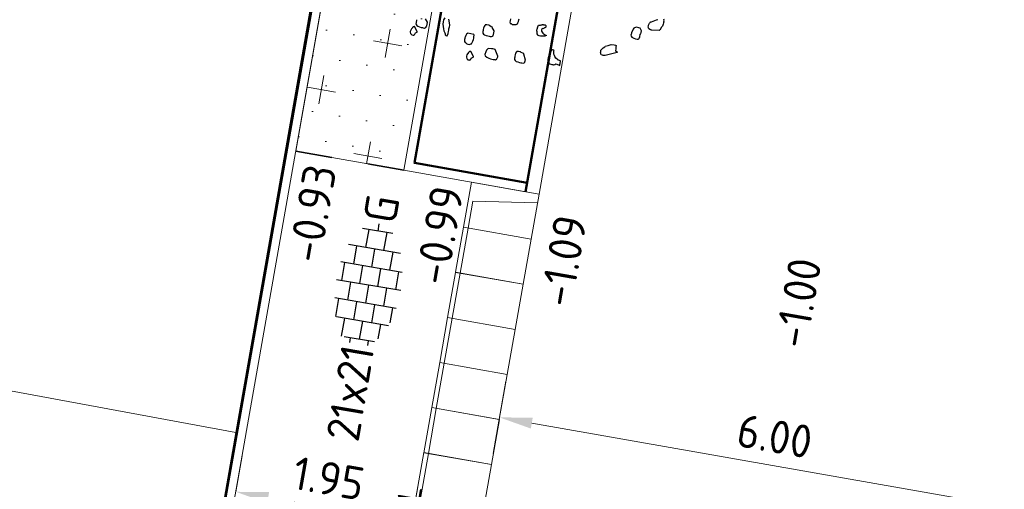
# Model space of a CAD drawing. Header units: metres. Extents: x 2514 to 227642, y 1683 to 852646.
# Tile 96 of 256: x 113802.37 to 113813.14, y 426233.67 to 426238.8. Entities that reach past the tile are written whole.
import ezdxf
from ezdxf.enums import TextEntityAlignment as Align
from ezdxf.lldxf.tags import DXFTag

# ---------------------------------------------------------------- set-up
doc = ezdxf.new("R2010")
doc.units = ezdxf.units.M
doc.linetypes.add('ZZ-HIDDEN-SO', pattern=[4, 2, -2])
doc.layers.get('Defpoints').update_dxf_attribs({"color": 244, "lineweight": 35})
for name, color, linetype, lineweight in [('B-WE-KG-GRENS_PERCEEL-GV', 252, 'KG-PERCEEL', 18), ('N-WE-GR-BOMENZAND-A-200', 32, 'Continuous', 18), ('N-WE-GR-BOMENZAND-G', 30, 'Continuous', 35), ('N-WE-GR-BOOM-S', 94, 'Continuous', 25), ('N-WE-GR-HEESTER-S', 94, 'Continuous', 13), ('N-WE-VH-KANTOPSLUITING_ACHTERKANTBAND-G', 1, 'Continuous', 50), ('N-WE-VH-KANTOPSLUITING_ELEMENT_INRIT-S', 2, 'Continuous', 9), ('N-WE-VH-KANTOPSLUITING_OPSLUITBAND_100X200-G', 1, 'Continuous', 18), ('N-WE-VH-KANTOPSLUITING_TROTTOIRBAND_130 150-G', 2, 'Continuous', 13), ('N-WE-VH-M', 7, 'Continuous', 18), ('N-WE-VH-MATERIAALGRENS-G', 7, 'ZZ-HIDDEN-SO', 35), ('N-WE-VH-NAP-T18', 1, 'Continuous', 18), ('N-WE-VH-VERHARDING_TEGEL-S', 1, 'Continuous', 25)]:
    doc.layers.add(name, color=color, linetype=linetype, lineweight=lineweight)
doc.styles.add('ISO', font='NLCS-ISO.ttf')
doc.styles.add('NLCS-ISO', font='NLCS-ISO.ttf', dxfattribs={"height": 1.8})
doc.styles.add('NLCS-ISO-M200-T18', font='NLCS-ISO.ttf', dxfattribs={"height": 0.36})
doc.styles.get("Standard").update_dxf_attribs({"font": 'romans'})
tags = doc.linetypes.add('KG-PERCEEL', pattern='A,5.5,-2,["P",Standard,S=1.8,R=0,X=-0.5,Y=-0.9],-2,5.5,-2,[5,NLCS.SHX,S=0.75,R=0,X=0,Y=0],-2', length=19).pattern_tags.tags
tags[6] = DXFTag(74, 10)
doc.dimstyles.new('NLCS-M200-T18-PIJL_L2_H1', dxfattribs={"dimscale": 0.2, "dimtxt": 2.5, "dimasz": 1.8, "dimexe": 2, "dimexo": 2, "dimgap": 0.7, "dimtad": 1, "dimzin": 0, "dimdsep": 46, "dimtxsty": 'NLCS-ISO-M200-T18', "dimcen": 0, "dimdle": 2, "dimclrd": 256, "dimclre": 256, "dimclrt": 1, "dimadec": 1, "dimazin": 0, "dimtfac": 1, "dimtdec": 3, "dimtofl": 0, "dimtmove": 0, "dimatfit": 3, "dimfxl": 2, "dimfxlon": 1, "dimtfillclr": 256, "dimtolj": 1, "dimtzin": 0, "dimlwd": -1, "dimlwe": -1, "dimarcsym": 0})
doc.dimstyles.new('NLCS-M200-T18-PIJL_L2_H2', dxfattribs={"dimscale": 0.2, "dimtxt": 2.5, "dimasz": 1.8, "dimexe": 2, "dimexo": 2, "dimgap": 0.7, "dimtad": 1, "dimzin": 0, "dimdsep": 46, "dimtxsty": 'NLCS-ISO-M200-T18', "dimcen": 0, "dimdle": 2, "dimclrd": 256, "dimclre": 256, "dimclrt": 1, "dimazin": 0, "dimtfac": 1, "dimtdec": 3, "dimtofl": 0, "dimtmove": 0, "dimatfit": 3, "dimfxl": 2, "dimfxlon": 1, "dimtfillclr": 256, "dimtolj": 1, "dimtzin": 0, "dimlwd": -1, "dimlwe": -1, "dimarcsym": 0})

# ---------------------------------------------------------------- blocks, each defined once
blk = doc.blocks.new('SVH-TEGEL_200X200_HALFST_KL-SO')
for p, q in [((-1, -1.705), (-1, 1.705)), ((0, -1.784), (0, 1.784)), ((1, -1.705), (1, 1.705)), ((-1, 1.5), (-2, 1.5)), ((-2, -1.441), (-2, 1.441)), ((1, 1.5), (0, 1.5)), ((2, -1.441), (2, 1.441)), ((-2, 1), (-3, 1)), ((-3, -0.835), (-3, 0.835)), ((0, 1), (-1, 1)), ((2, 1), (1, 1)), ((3, -0.835), (3, 0.835)), ((-3, 0.5), (-3.259, 0.5)), ((-2, 0), (-3, 0)), ((-1, 0.5), (-2, 0.5)), ((0, 0), (-1, 0)), ((1, 0.5), (0, 0.5)), ((2, 0), (1, 0)), ((3, 0.5), (2, 0.5)), ((3.395, 0), (3, 0)), ((-3, -0.5), (-3.259, -0.5)), ((-1, -0.5), (-2, -0.5)), ((1, -0.5), (0, -0.5)), ((3, -0.5), (2, -0.5)), ((-2, -1), (-2.811, -1)), ((0, -1), (-1, -1)), ((2, -1), (1, -1)), ((-1, -1.5), (-1.837, -1.5)), ((1, -1.5), (0, -1.5))]:
    blk.add_line(p, q)
at = {"style": 'NLCS-ISO'}
blk.add_attdef('FORMAAT', text='', height=1.8, dxfattribs=at).set_placement((-3.359, 0), align=Align.MIDDLE_RIGHT)
blk.add_attdef('KLEUR', text='', height=1.8, dxfattribs=at).set_placement((3.495, 0), align=Align.MIDDLE_LEFT)
at = {"style": 'NLCS-ISO', "flags": 1}
blk.add_attdef('FUNCTIE', text='', height=1.8, dxfattribs=at).set_placement((0.116, -3.585), align=Align.MIDDLE_CENTER)
blk = doc.blocks.new('SGR-BOOM_11')
at = {"flags": 128}
for points in [[(3.529, -3.209), (3.536, -3.233), (3.536, -3.252), (3.542, -3.277), (3.542, -3.296), (3.542, -3.326), (3.536, -3.351), (3.529, -3.37), (3.529, -3.376), (3.517, -3.395), (3.487, -3.467), (3.481, -3.473), (3.475, -3.479), (3.475, -3.479), (3.319, -3.5), (3.313, -3.5), (3.288, -3.5), (3.251, -3.481), (3.238, -3.463), (3.226, -3.45), (3.226, -3.419), (3.226, -3.401), (3.238, -3.357), (3.257, -3.332), (3.257, -3.326), (3.276, -3.32), (3.381, -3.258), (3.406, -3.246)], [(0.229, -3.791), (0.229, -3.834), (0.229, -3.865), (0.241, -3.89), (0.26, -3.89), (0.285, -3.902), (0.322, -3.902), (0.371, -3.89), (0.396, -3.871), (0.402, -3.846), (0.415, -3.815), (0.415, -3.779), (0.415, -3.76)], [(1.046, -4.032), (0.972, -4.045), (0.941, -4.045), (0.91, -4.045), (0.891, -4.045), (0.879, -4.032), (0.86, -4.008), (0.854, -3.97), (0.842, -3.946), (0.842, -3.927), (0.842, -3.909), (0.848, -3.859), (0.854, -3.834), (0.86, -3.822), (0.873, -3.815), (0.898, -3.81), (0.916, -3.803), (0.929, -3.797), (0.935, -3.797), (0.941, -3.791), (0.947, -3.791), (0.953, -3.791), (0.96, -3.791), (0.966, -3.791), (0.978, -3.791), (0.984, -3.791), (0.99, -3.791), (0.997, -3.791), (1.009, -3.791), (1.015, -3.797), (1.015, -3.803), (1.021, -3.815), (1.021, -3.822), (1.021, -3.834), (1.015, -3.846), (1.003, -3.853), (0.997, -3.853), (0.99, -3.859), (0.978, -3.871), (0.966, -3.878), (0.953, -3.878), (0.941, -3.884), (0.941, -3.89), (0.941, -3.896), (0.941, -3.909), (0.941, -3.915), (0.941, -3.921), (0.941, -3.939), (0.96, -3.958), (0.978, -3.977), (0.997, -3.989), (1.015, -3.995), (1.034, -4.002), (1.046, -4.008), (1.052, -4.008), (1.059, -4.008), (1.059, -4.014), (1.059, -4.02)], [(-1.79, -4.162), (-1.79, -4.193), (-1.79, -4.212), (-1.79, -4.237), (-1.79, -4.249), (-1.784, -4.268), (-1.765, -4.286), (-1.74, -4.299), (-1.703, -4.305), (-1.666, -4.311), (-1.635, -4.311), (-1.617, -4.311), (-1.586, -4.311), (-1.567, -4.299), (-1.561, -4.293), (-1.555, -4.286), (-1.555, -4.274), (-1.548, -4.255), (-1.548, -4.181), (-1.548, -4.175), (-1.548, -4.175), (-1.604, -4.113)], [(-1.189, -4.014), (-1.208, -4.063), (-1.208, -4.107), (-1.208, -4.162), (-1.196, -4.206), (-1.177, -4.255), (-1.158, -4.299), (-1.14, -4.323), (-1.134, -4.342), (-1.121, -4.361), (-1.115, -4.379), (-1.103, -4.392), (-1.078, -4.398), (-1.072, -4.398), (-1.066, -4.379), (-1.059, -4.342), (-1.059, -4.299), (-1.059, -4.268), (-1.059, -4.243), (-1.059, -4.23), (-1.059, -4.224), (-1.059, -4.206), (-1.053, -4.2), (-1.053, -4.156), (-1.053, -4.15), (-1.053, -4.15), (-1.096, -4.032)], [(2.654, -4.108), (2.409, -4.218), (2.378, -4.224), (2.365, -4.224), (2.347, -4.224), (2.322, -4.218), (2.303, -4.193), (2.297, -4.175), (2.297, -4.156), (2.297, -4.138), (2.297, -4.119), (2.309, -4.094), (2.328, -4.07), (2.334, -4.063), (2.365, -4.032), (2.371, -4.02), (2.433, -3.995), (2.495, -3.964), (2.563, -3.958), (2.594, -3.958), (2.607, -3.964), (2.607, -4.002), (2.613, -4.045), (2.613, -4.076), (2.613, -4.082), (2.654, -4.096), (2.654, -4.102), (2.654, -4.108), (2.654, -4.114)], [(-0.502, -4.268), (-0.632, -4.261), (-0.638, -4.261), (-0.644, -4.268), (-0.657, -4.286), (-0.669, -4.317), (-0.681, -4.354), (-0.681, -4.373), (-0.681, -4.385), (-0.681, -4.404), (-0.681, -4.429), (-0.675, -4.453), (-0.657, -4.466), (-0.644, -4.478), (-0.62, -4.491), (-0.595, -4.497), (-0.558, -4.497), (-0.533, -4.478), (-0.52, -4.472), (-0.508, -4.46), (-0.496, -4.41), (-0.49, -4.373), (-0.49, -4.342), (-0.49, -4.329), (-0.49, -4.311), (-0.49, -4.28), (-0.502, -4.268), (-0.508, -4.249)], [(1.381, -4.596), (1.374, -4.596), (1.381, -4.584), (1.467, -4.608), (1.467, -4.602), (1.467, -4.584), (1.467, -4.565), (1.467, -4.552), (1.467, -4.521), (1.467, -4.503), (1.461, -4.503), (1.442, -4.497), (1.424, -4.497), (1.412, -4.497), (1.387, -4.484), (1.356, -4.466), (1.325, -4.435), (1.313, -4.41), (1.3, -4.385), (1.294, -4.354), (1.288, -4.329), (1.288, -4.317), (1.288, -4.305), (1.282, -4.305), (1.282, -4.299), (1.251, -4.299), (1.238, -4.299), (1.232, -4.305), (1.213, -4.354), (1.201, -4.385), (1.201, -4.41), (1.195, -4.429), (1.189, -4.466), (1.189, -4.478), (1.189, -4.521), (1.189, -4.552), (1.195, -4.571), (1.213, -4.596), (1.232, -4.608), (1.244, -4.608), (1.269, -4.615), (1.294, -4.615), (1.313, -4.615), (1.319, -4.615), (1.331, -4.615), (1.356, -4.602), (1.362, -4.602), (1.362, -4.596), (1.374, -4.596)], [(0.099, -4.639), (0.018, -4.509), (-0.007, -4.503), (-0.037, -4.503), (-0.068, -4.503), (-0.13, -4.509), (-0.143, -4.521), (-0.167, -4.552), (-0.18, -4.596), (-0.186, -4.652), (-0.174, -4.683), (-0.137, -4.701), (-0.087, -4.714), (-0.05, -4.726), (0.012, -4.726), (0.031, -4.726), (0.049, -4.726), (0.062, -4.726), (0.08, -4.708), (0.086, -4.701), (0.099, -4.652), (0.099, -4.639), (0.105, -4.639)]]:
    blk.add_lwpolyline(points, dxfattribs=at)
for points in [[(3.095, -3.619), (3.095, -3.588), (3.095, -3.551), (3.077, -3.526), (3.058, -3.502), (3.027, -3.495), (2.978, -3.495), (2.934, -3.514), (2.922, -3.526), (2.91, -3.551), (2.891, -3.632), (2.885, -3.669), (2.885, -3.675), (2.891, -3.706), (2.916, -3.725), (2.959, -3.737), (2.996, -3.749), (3.033, -3.749), (3.039, -3.749), (3.046, -3.749), (3.058, -3.743), (3.07, -3.731), (3.077, -3.725), (3.077, -3.718), (3.077, -3.712), (3.077, -3.7), (3.083, -3.694), (3.083, -3.687), (3.083, -3.626), (3.089, -3.619), (3.095, -3.619)], [(-0.075, -4.107), (-0.13, -4.045), (-0.13, -4.038), (-0.155, -4.032), (-0.192, -4.02), (-0.211, -4.008), (-0.217, -4.008), (-0.223, -4.008), (-0.254, -4.008), (-0.285, -4.014), (-0.291, -4.014), (-0.291, -4.02), (-0.298, -4.026), (-0.31, -4.057), (-0.316, -4.094), (-0.316, -4.125), (-0.316, -4.144), (-0.316, -4.169), (-0.316, -4.181), (-0.31, -4.2), (-0.291, -4.218), (-0.267, -4.23), (-0.229, -4.237), (-0.192, -4.243), (-0.161, -4.243), (-0.143, -4.243), (-0.112, -4.243), (-0.093, -4.23), (-0.087, -4.224), (-0.081, -4.218), (-0.081, -4.206), (-0.075, -4.187), (-0.075, -4.113), (-0.075, -4.107)], [(-1.73, -4.414), (-1.807, -4.319), (-1.813, -4.319), (-1.819, -4.319), (-1.831, -4.326), (-1.837, -4.332), (-1.85, -4.344), (-1.85, -4.351), (-1.862, -4.369), (-1.868, -4.381), (-1.875, -4.406), (-1.881, -4.437), (-1.881, -4.455), (-1.868, -4.48), (-1.856, -4.493), (-1.837, -4.505), (-1.807, -4.505), (-1.8, -4.505), (-1.782, -4.493), (-1.782, -4.487), (-1.775, -4.48), (-1.769, -4.468), (-1.769, -4.462), (-1.763, -4.45), (-1.73, -4.426), (-1.73, -4.42), (-1.73, -4.414)], [(0.706, -4.62), (0.65, -4.497), (0.65, -4.491), (0.625, -4.484), (0.588, -4.472), (0.569, -4.46), (0.563, -4.46), (0.557, -4.46), (0.526, -4.46), (0.495, -4.466), (0.489, -4.466), (0.489, -4.472), (0.483, -4.478), (0.47, -4.509), (0.464, -4.546), (0.464, -4.577), (0.464, -4.596), (0.464, -4.62), (0.464, -4.633), (0.47, -4.652), (0.489, -4.67), (0.514, -4.683), (0.551, -4.689), (0.588, -4.695), (0.619, -4.695), (0.637, -4.695), (0.668, -4.695), (0.687, -4.683), (0.693, -4.676), (0.699, -4.67), (0.699, -4.658), (0.706, -4.639), (0.706, -4.627), (0.706, -4.62)], [(-0.427, -4.739), (-0.503, -4.644), (-0.509, -4.644), (-0.515, -4.644), (-0.528, -4.65), (-0.534, -4.657), (-0.546, -4.669), (-0.546, -4.675), (-0.559, -4.694), (-0.565, -4.706), (-0.571, -4.731), (-0.577, -4.762), (-0.577, -4.78), (-0.565, -4.805), (-0.552, -4.818), (-0.534, -4.83), (-0.503, -4.83), (-0.497, -4.83), (-0.478, -4.818), (-0.478, -4.812), (-0.472, -4.805), (-0.466, -4.793), (-0.466, -4.787), (-0.459, -4.774), (-0.427, -4.751), (-0.427, -4.745), (-0.427, -4.739)]]:
    blk.add_lwpolyline(points, close=True, dxfattribs=at)
blk = doc.blocks.new('SGR-HEESTERS-SO')
at = {"ltscale": 0.1}
h = blk.add_hatch(dxfattribs=at)
h.set_pattern_fill('GR-HEESTERS', color=256, scale=0.1, style=0, pattern_type=2)
h.set_pattern_definition([(0, (-2.0187, -1.1341), (0, 0.75), [0.07664, -0.67336]), (45, (-1.94204, -1.1341), (4e-17, 0.75), [0.07819, -0.98247]), (90, (-1.88675, -1.0788), (-0.75, 5e-17), [0.07664, -0.67336]), (135, (-1.88675, -1.0022), (-0.75, 4e-17), [0.07819, -0.98247]), (180, (-1.94204, -0.9469), (-9e-17, -0.75), [0.07664, -0.67336]), (225, (-2.0187, -0.9469), (-1e-16, -0.75), [0.07819, -0.98247]), (270, (-2.074, -1.0022), (0.75, -1e-16), [0.07664, -0.67336]), (315, (-2.07397, -1.0788), (0.75, -2e-16), [0.07819, -0.98247]), (90, (-1.98036, -1.227), (-0.75, 5e-17), [0.37444, -0.37546])])
edge = h.paths.add_edge_path()
edge.add_ellipse((0, 0), major_axis=(1.98, 0), ratio=0.525412, start_angle=0, end_angle=360, ccw=False)
at = {"ltscale": 0.1, "style": 'NLCS-ISO'}
blk.add_attdef('TYPE', text='', height=0.5, dxfattribs=at).set_placement((3.471, -0.016), align=Align.MIDDLE_CENTER)
blk = doc.blocks.new('*D465')
at = {"layer": 'Defpoints', "color": 0, "transparency": 16777216}
for p in [(113813.526, 426233.411), (113813.236, 426231.762), (113806.008, 426225.322)]:
    blk.add_point(p, dxfattribs=at)
at = {"layer": 'N-WE-VH-M', "transparency": 16777216}
for p, q in [((113807.546, 426234.058), (113807.685, 426234.846)), ((113807.97, 426234.389), (113813.171, 426233.473)), ((113813.457, 426233.017), (113813.595, 426233.805))]:
    blk.add_line(p, q, dxfattribs=at)
for points in [[(113807.98, 426234.448), (113807.959, 426234.33), (113807.615, 426234.452)], [(113813.182, 426233.532), (113813.161, 426233.414), (113813.526, 426233.411)]]:
    blk.add_solid(points, dxfattribs=at)
at = {"layer": 'N-WE-VH-M', "color": 1, "transparency": 16777216, "insert": (113810.626, 426234.246), "char_height": 0.36, "attachment_point": 5, "rotation": 350.0136, "style": 'NLCS-ISO-M200-T18'}
blk.add_mtext('\\A1;6.00', dxfattribs=at)
blk = doc.blocks.new('N-SVH-INRITELEMENT_130 150_180X750X500_MIDDEN')
for p, q in [((0, 0), (0, 0.75)), ((0.5, 0.75), (0, 0.75)), ((0.5, 0.7), (0, 0.7)), ((0.5, 0), (0.5, 0.75)), ((0.5, 0), (0, 0))]:
    blk.add_line(p, q)
blk = doc.blocks.new('N-SVH-INRITELEMENT_130 150_180X750X500_RECHTS')
for p, q in [((0, 0), (0, 0.75)), ((0.5, 0.75), (0, 0.75)), ((0.3, 0.7), (0, 0.7)), ((0.405, 0), (0.3, 0.7)), ((0.5, 0), (0.5, 0.75)), ((0.5, 0), (0, 0))]:
    blk.add_line(p, q)
blk = doc.blocks.new('*D614')
at = {"layer": 'Defpoints', "color": 0, "ltscale": 0.2, "transparency": 16777216}
for p in [(113804.732, 426233.639), (113804.694, 426233.42), (113806.615, 426233.082)]:
    blk.add_point(p, dxfattribs=at)
at = {"layer": 'N-WE-VH-M', "ltscale": 0.2, "transparency": 16777216}
for p, q in [((113804.732, 426233.639), (113804.802, 426234.033)), ((113806.654, 426233.3), (113806.723, 426233.694)), ((113806.299, 426233.363), (113805.087, 426233.577))]:
    blk.add_line(p, q, dxfattribs=at)
for points in [[(113805.097, 426233.636), (113805.076, 426233.517), (113804.732, 426233.639)], [(113806.31, 426233.422), (113806.289, 426233.304), (113806.654, 426233.3)]]:
    blk.add_solid(points, dxfattribs=at)
at = {"layer": 'N-WE-VH-M', "ltscale": 0.2, "transparency": 16777216, "insert": (113805.749, 426233.785), "char_height": 0.36, "attachment_point": 5, "rotation": 350.0076, "style": 'NLCS-ISO-M200-T18'}
blk.add_mtext('\\A1;1.95', dxfattribs=at)

msp = doc.modelspace()

# ---------------------------------------------------------------- hatches: boundary and pattern name
at = {"layer": 'N-WE-GR-BOMENZAND-A-200', "lineweight": 5, "ltscale": 0.2}
h = msp.add_hatch(dxfattribs=at)
h.set_pattern_fill('AGR-BOMENZAND-SO', color=252, scale=0.2, pattern_type=2)
h.set_pattern_definition([(350.050047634, (0, 0), (0.1503322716, 0.2782089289), [0, -0.3]), (350.05004763, (0, 0), (0.7235918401, 0.5076069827), [0.3125, -0.9375]), (80.05004763, (0.1269, -0.1809), (-0.5076069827, 0.7235918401), [0.3125, -0.9375])])
h.paths.add_polyline_path([(113806.726, 426244.94), (113807.908, 426244.731), (113806.571, 426237.151), (113805.389, 426237.359)])

# ---------------------------------------------------------------- linework, layer by layer
at = {"layer": 'B-WE-KG-GRENS_PERCEEL-GV', "ltscale": 0.2}
for points in [[(113806.766, 426245.856), (113804.734, 426234.285), (113802.596, 426222.108), (113816.888, 426219.635), (113829.686, 426291.517), (113835.15, 426312.433)], [(113804.734, 426234.285), (113792.939, 426236.464), (113782.933, 426238.296), (113782.125, 426232.729), (113781.713, 426230.368), (113780.837, 426225.946), (113802.596, 426222.108)]]:
    msp.add_lwpolyline(points, dxfattribs=at)
at = {"layer": 'N-WE-GR-BOMENZAND-G', "lineweight": 5, "ltscale": 0.2, "flags": 128}
msp.add_lwpolyline([(113806.726, 426244.94), (113807.908, 426244.731), (113806.571, 426237.151), (113805.389, 426237.359)], close=True, dxfattribs=at)
at = {"layer": 'N-WE-VH-KANTOPSLUITING_ACHTERKANTBAND-G', "ltscale": 0.2}
for points in [[(113808.891, 426257.783), (113802.554, 426221.868)], [(113809.238, 426244.496), (113807.901, 426236.917)]]:
    msp.add_lwpolyline(points, dxfattribs=at)
at = {"layer": 'N-WE-VH-KANTOPSLUITING_ACHTERKANTBAND-G', "ltscale": 0.2, "flags": 128}
msp.add_lwpolyline([(113807.919, 426237.015), (113806.686, 426237.232), (113807.989, 426244.615), (113809.221, 426244.398)], dxfattribs=at)
at = {"layer": 'N-WE-VH-KANTOPSLUITING_OPSLUITBAND_100X200-G'}
msp.add_line((113807.908, 426244.731), (113806.571, 426237.151), dxfattribs=at)
at = {"layer": 'N-WE-VH-KANTOPSLUITING_OPSLUITBAND_100X200-G', "ltscale": 0.2}
msp.add_lwpolyline([(113809.007, 426257.864), (113802.652, 426221.851)], dxfattribs=at)
at = {"layer": 'N-WE-VH-KANTOPSLUITING_OPSLUITBAND_100X200-G', "ltscale": 0.2, "flags": 128}
msp.add_lwpolyline([(113806.571, 426237.151), (113807.901, 426236.917)], dxfattribs=at)
at = {"layer": 'N-WE-VH-KANTOPSLUITING_TROTTOIRBAND_130 150-G', "ltscale": 0.2}
msp.add_lwpolyline([(113809.386, 426244.47), (113808.049, 426236.891)], dxfattribs=at)
at = {"layer": 'N-WE-VH-MATERIAALGRENS-G', "ltscale": 0.2, "flags": 128}
msp.add_lwpolyline([(113806.571, 426237.151), (113805.389, 426237.359)], dxfattribs=at)

# ---------------------------------------------------------------- block references
at = {"layer": 'N-WE-GR-BOOM-S', "ltscale": 0.2, "xscale": 0.5, "yscale": 0.5, "rotation": 350.0500476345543}
msp.add_blockref('SGR-BOOM_11', (113807.951, 426240.691), dxfattribs=at)
at = {"layer": 'N-WE-GR-HEESTER-S', "xscale": 0.5, "yscale": 0.5, "zscale": 0.5, "rotation": 80.01356215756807}
msp.add_blockref('SGR-HEESTERS-SO', (113806.327, 426231.913), dxfattribs=at).add_auto_attribs({'TYPE': 'L'})
at = {"layer": 'N-WE-VH-KANTOPSLUITING_ELEMENT_INRIT-S', "ltscale": 0.2, "rotation": 79.9924270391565}
for name, p in [('N-SVH-INRITELEMENT_130 150_180X750X500_RECHTS', (113807.962, 426236.398)), ('N-SVH-INRITELEMENT_130 150_180X750X500_MIDDEN', (113807.875, 426235.906)), ('N-SVH-INRITELEMENT_130 150_180X750X500_MIDDEN', (113807.788, 426235.413)), ('N-SVH-INRITELEMENT_130 150_180X750X500_MIDDEN', (113807.701, 426234.921)), ('N-SVH-INRITELEMENT_130 150_180X750X500_MIDDEN', (113807.614, 426234.429)), ('N-SVH-INRITELEMENT_130 150_180X750X500_MIDDEN', (113807.528, 426233.936)), ('N-SVH-INRITELEMENT_130 150_180X750X500_MIDDEN', (113807.441, 426233.444))]:
    msp.add_blockref(name, p, dxfattribs=at)
at = {"layer": 'N-WE-VH-VERHARDING_TEGEL-S', "xscale": 0.2000000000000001, "yscale": 0.2000000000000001, "zscale": 0.2000000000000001, "rotation": 80.34683272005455}
msp.add_blockref('SVH-TEGEL_200X200_HALFST_KL-SO', (113806.184, 426235.896), dxfattribs=at).add_auto_attribs({'FORMAAT': '21x21', 'KLEUR': 'G'})

# ---------------------------------------------------------------- texts
at = {"layer": 'N-WE-VH-NAP-T18', "style": 'ISO'}
for s, p in [('-0.93', (113805.655, 426236.124)), ('-0.99', (113807.043, 426235.881)), ('-1.09', (113808.406, 426235.642)), ('-1.00', (113810.974, 426235.191))]:
    msp.add_text(s, height=0.36, rotation=80.1086, dxfattribs=at).set_placement(p)

# ---------------------------------------------------------------- dimensions: what is measured, and where the dimension line sits
at = {"layer": 'N-WE-VH-M'}
dim = msp.add_linear_dim(base=(113813.526, 426233.411), p1=(113806.008, 426225.322), p2=(113813.236, 426231.762), angle=350.0136, dimstyle='NLCS-M200-T18-PIJL_L2_H1', override={"dimclrt": 1}, dxfattribs=at)
dim.commit()
dim.dimension.update_dxf_attribs({"geometry": '*D465', "text_midpoint": (113810.626, 426234.246)})
at = {"layer": 'N-WE-VH-M', "ltscale": 0.2}
dim = msp.add_aligned_dim(p1=(113806.615, 426233.082), p2=(113804.694, 426233.42), distance=-0.222, dimstyle='NLCS-M200-T18-PIJL_L2_H2', override={"dimclrt": 256}, dxfattribs=at)
dim.commit()
dim.dimension.update_dxf_attribs({"geometry": '*D614', "text_midpoint": (113805.749, 426233.785)})

doc.saveas('drawing.dxf')
